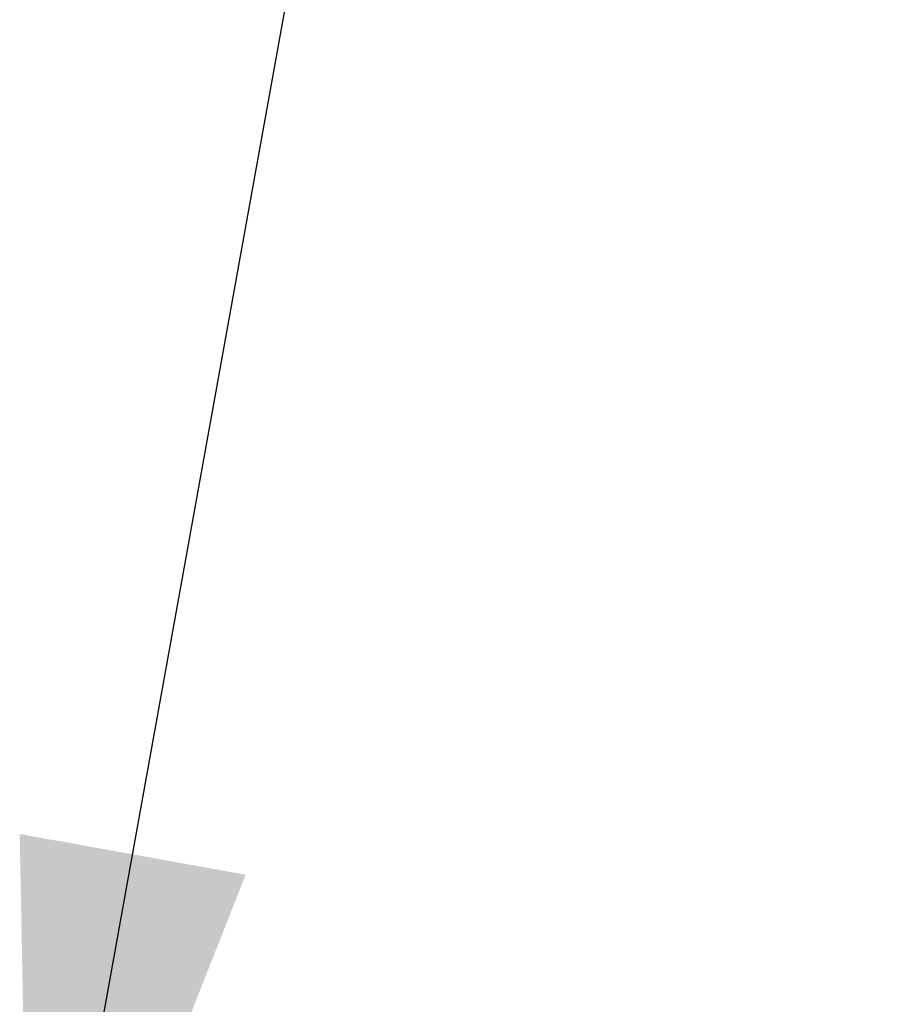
# Model space of a CAD drawing. Header units: millimetres. Extents: x 0 to 4620, y -1280 to 3267.
# Tile 66 of 103: x 3080 to 3122, y 2142 to 2189. Entities that reach past the tile are written whole.
import ezdxf

# ---------------------------------------------------------------- set-up
doc = ezdxf.new("R2010")
doc.units = ezdxf.units.MM
doc.header["$LTSCALE"] = 254.1
doc.layers.get('0').update_dxf_attribs({"linetype": 'CONTINUOUS'})
doc.styles.get("Standard").update_dxf_attribs({"font": 'txt', "width": 0.9})
doc.dimstyles.get("Standard").update_dxf_attribs({"dimtxt": 16.5, "dimasz": 27.5, "dimexe": 1.5, "dimexo": 1.5, "dimtad": 1, "dimzin": 0, "dimdsep": 46, "dimtxsty": 'Standard', "dimblk": '_FILLED', "dimblk1": '_FILLED', "dimblk2": '_FILLED', "dimcen": 0.09, "dimazin": 0, "dimtol": 1, "dimtp": 0.01, "dimtm": 0.01, "dimtfac": 1, "dimtofl": 0, "dimtmove": 0, "dimatfit": 3, "dimldrblk": '_FILLED', "dimfxl": 0, "dimtolj": 1, "dimtzin": 0, "dimarcsym": 0})

# ---------------------------------------------------------------- blocks, each defined once
blk = doc.blocks.new('_FILLED')
at = {"color": 0, "linetype": 'ByBlock'}
blk.add_solid([(0, 0), (-1, 0.2), (-1, -0.2)], dxfattribs=at)

msp = doc.modelspace()

# ---------------------------------------------------------------- leaders
at = {"color": 2, "linetype": 'Continuous'}
msp.add_leader([(3080.444, 2122.189), (3179.925, 2673.651)], dimstyle='Standard', override={"dimtad": 0}, dxfattribs=at)

doc.saveas('drawing.dxf')
